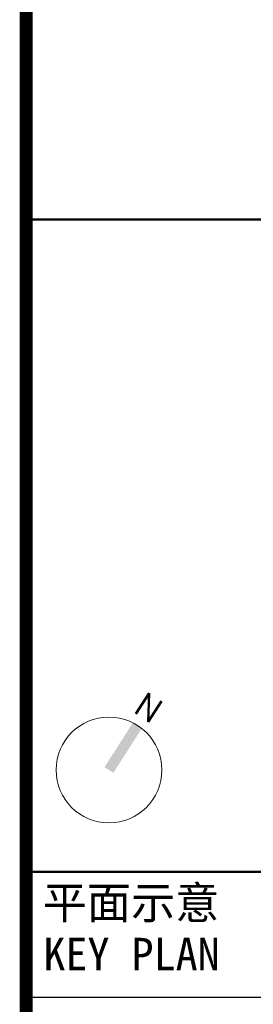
# Model space of a CAD drawing. Extents: x 297125 to 381225, y 1257649 to 1317049.
# Tile 19 of 42: x 372175 to 373978, y 1278194 to 1285791. Entities that reach past the tile are written whole.
import ezdxf
from ezdxf.enums import TextEntityAlignment as Align

# ---------------------------------------------------------------- set-up
doc = ezdxf.new("R2010")
doc.units = 0
doc.header["$LTSCALE"] = 1000
doc.layers.get('0').update_dxf_attribs({"linetype": 'CONTINUOUS'})
for name, color, linetype, lineweight in [('图框$0$S-REF-FREAM-A1+150+1.75$0$A-ANNO-TTLB', 7, 'CONTINUOUS', 25), ('图框$0$S-REF-FREAM-A1+150+1.75$0$A-b-a0sh-S - A-Z010-G-TtlB', 2, 'CONTINUOUS', 13), ('图框$0$S-REF-FREAM-A1+150+1.75$0$A-Z002-G-BrngNrth', 7, 'CONTINUOUS', 13)]:
    doc.layers.add(name, color=color, linetype=linetype, lineweight=lineweight)
doc.layers.add('图框$0$S-REF-FREAM-A1+150+1.75$0$A-ASIS', color=6, linetype='CONTINUOUS', plot=False)
doc.styles.add('图框$0$S-REF-FREAM-A1+150+1.75$0$Foster01', font='TXT', dxfattribs={"height": 1, "bigfont": 'HZTXT'})
doc.styles.add('图框$0$S-REF-FREAM-A1+150+1.75$0$TQ', font='simhei.ttf')

# ---------------------------------------------------------------- blocks, each defined once
blk = doc.blocks.new('图框$0$S-REF-FREAM-A1+150+1.75$0$TS123')
at = {"layer": '图框$0$S-REF-FREAM-A1+150+1.75$0$A-Z002-G-BrngNrth'}
blk.add_hatch(color=256, dxfattribs=at).paths.add_polyline_path([(-0.00075, 0), (-0.00075, 0.00746), (-0.00075, 0.00746, -0.050001), (0.00075, 0.00746), (0.00075, 0)])
blk.add_circle((0, 0), 0.0075, dxfattribs=at)
at = {"layer": '图框$0$S-REF-FREAM-A1+150+1.75$0$A-Z002-G-BrngNrth', "style": '图框$0$S-REF-FREAM-A1+150+1.75$0$Foster01'}
blk.add_text('N', height=0.0035, dxfattribs=at).set_placement((-0.00003, 0.0105), align=Align.MIDDLE_CENTER)

msp = doc.modelspace()

# ---------------------------------------------------------------- linework, layer by layer
at = {"color": 1}
msp.add_line((372225.02, 1284249, 0), (380225.02, 1284249, 0), dxfattribs=at)
for p, q in [((372225.02, 1284249, 0), (380225.02, 1284249, 0)), ((372225.02, 1278249, 0), (380225.02, 1278249, 0))]:
    msp.add_line(p, q)
at = {"const_width": 100, "elevation": 0}
msp.add_lwpolyline([(372225.02, 1316049), (372225.02, 1258649)], dxfattribs=at)
msp.add_lwpolyline([(372225.02, 1316049), (372225.02, 1258649)], dxfattribs=at)
at = {"elevation": 0}
msp.add_lwpolyline([(372225.02, 1281849), (372225.02, 1258649)], dxfattribs=at)
at = {"layer": '图框$0$S-REF-FREAM-A1+150+1.75$0$A-ANNO-TTLB', "const_width": 80, "elevation": 0}
msp.add_lwpolyline([(372225.02, 1258649), (372225.02, 1316049)], dxfattribs=at)
msp.add_lwpolyline([(372225.02, 1258649), (372225.02, 1316049)], dxfattribs=at)
at = {"layer": '图框$0$S-REF-FREAM-A1+150+1.75$0$A-ASIS', "elevation": 0}
msp.add_lwpolyline([(372225.02, 1278249), (380225.02, 1278249), (380225.02, 1284249), (372225.02, 1284249)], close=True, dxfattribs=at)
at = {"layer": '图框$0$S-REF-FREAM-A1+150+1.75$0$A-b-a0sh-S - A-Z010-G-TtlB', "linetype": 'Continuous', "lineweight": 50}
for p, q in [((372225.02, 1284249, 0), (379706.04, 1284249, 0)), ((372225.02, 1279216.32, 0), (380225.02, 1279216.32, 0))]:
    msp.add_line(p, q, dxfattribs=at)

# ---------------------------------------------------------------- block references
at = {"layer": '图框$0$S-REF-FREAM-A1+150+1.75$0$A-Z002-G-BrngNrth', "xscale": 54407.37389966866, "yscale": 54407.37389966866, "zscale": 54407.37389966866, "rotation": 327.3899999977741}
msp.add_blockref('图框$0$S-REF-FREAM-A1+150+1.75$0$TS123', (372863.8, 1280002, 0), dxfattribs=at)

# ---------------------------------------------------------------- texts
at = {"style": '图框$0$S-REF-FREAM-A1+150+1.75$0$TQ'}
for s, p in [('平面示意', (372352.27, 1278852.62, 0)), ('KEY PLAN', (372357.84, 1278456.8, 0))]:
    msp.add_text(s, height=250, dxfattribs=at).set_placement(p)

doc.saveas('drawing.dxf')
